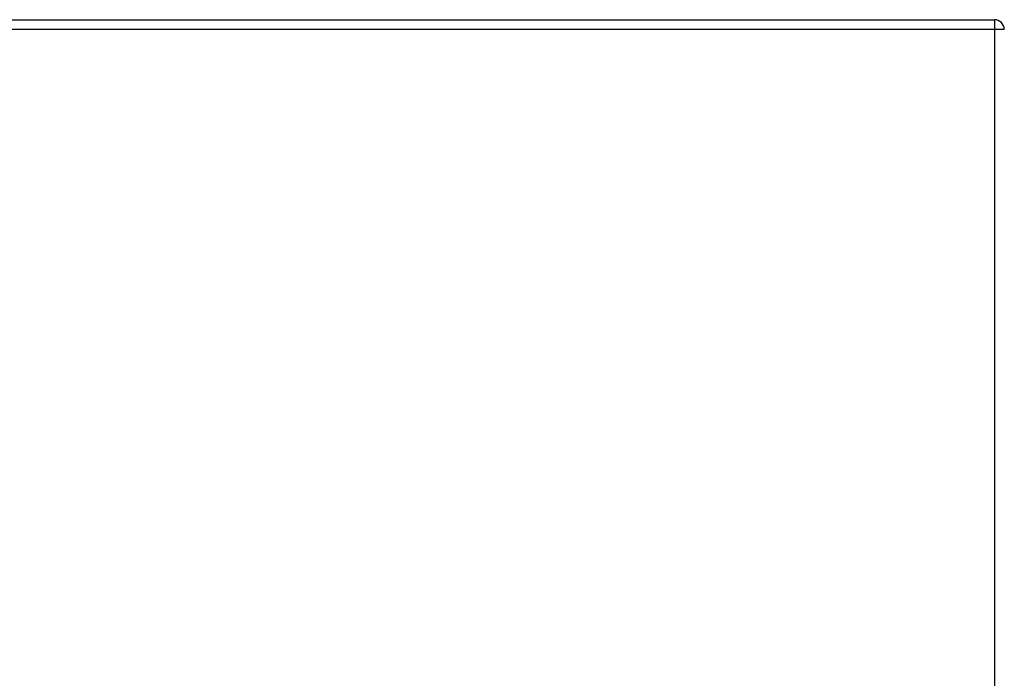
# Model space of a CAD drawing. Header units: inches. Extents: x 25 to 627, y 68 to 290.
# Tile 23 of 250: x 75.06 to 84.99, y 74.84 to 81.48. Entities that reach past the tile are written whole.
import ezdxf

# ---------------------------------------------------------------- set-up
doc = ezdxf.new("R2010")
doc.units = ezdxf.units.IN
doc.header["$MEASUREMENT"] = 0
doc.layers.add('Visible Edges(ANSI)', color=7, linetype='Continuous', lineweight=25)
doc.layers.add('Visible Tangent Edges(ANSI)', color=7, linetype='Continuous', lineweight=25)

msp = doc.modelspace()

# ---------------------------------------------------------------- linework, layer by layer
at = {"layer": 'Visible Edges(ANSI)'}
msp.add_line((26.3661, 81.4844), (84.8921, 81.4844), dxfattribs=at)
msp.add_arc((84.8921, 81.3854), 0.099, 0, 90, dxfattribs=at)
at = {"layer": 'Visible Tangent Edges(ANSI)'}
for p, q in [((84.8921, 81.4844), (84.8921, 81.3854)), ((84.8921, 81.3854), (26.3661, 81.3854)), ((84.9911, 81.3854), (84.8921, 81.3854)), ((84.8921, 81.3854), (84.8921, 69.5834))]:
    msp.add_line(p, q, dxfattribs=at)

doc.saveas('drawing.dxf')
